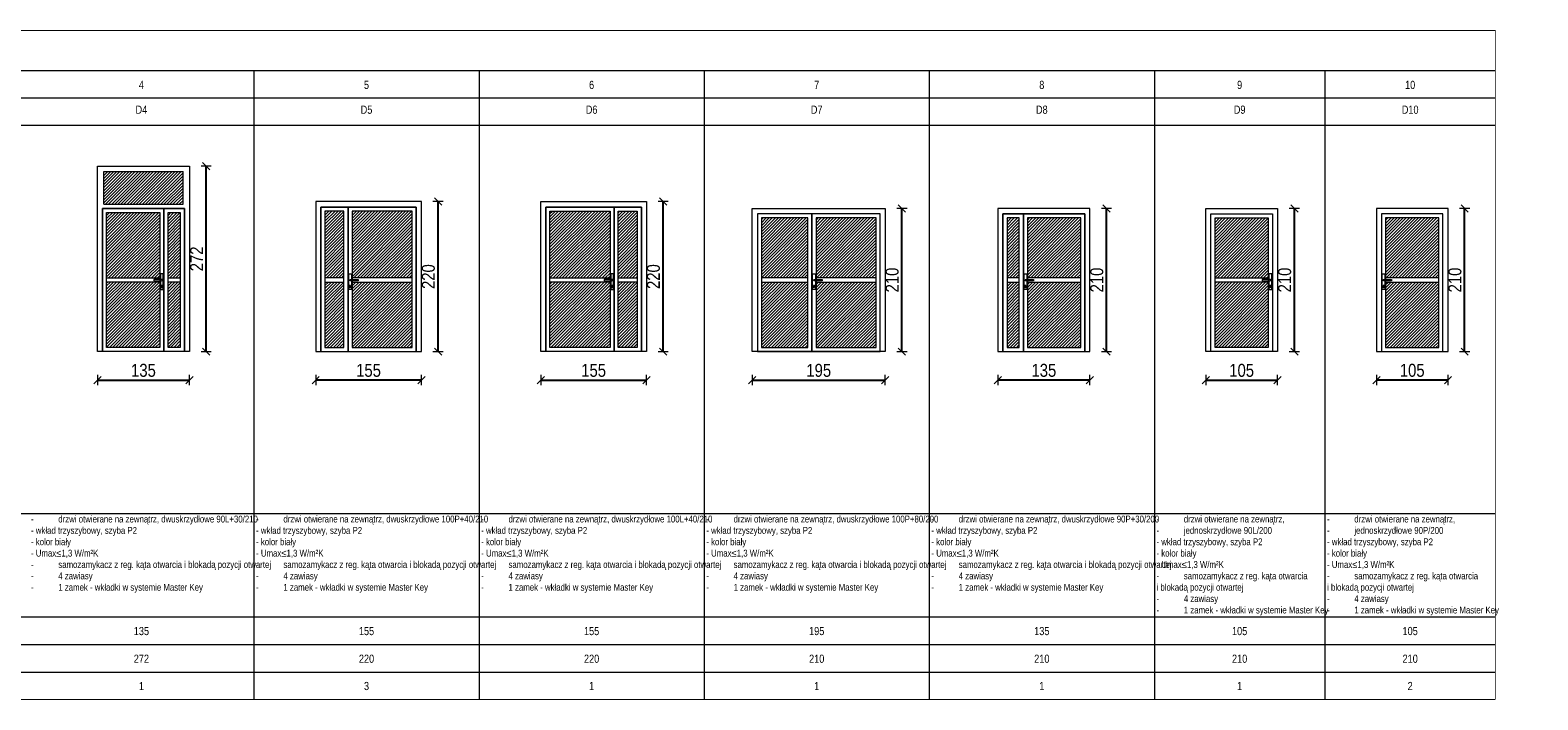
# Model space of a CAD drawing. Header units: millimetres. Extents: x 18880 to 99371, y -5529 to 27899.
# Tile 150 of 161: x 52772 to 54982, y 8113 to 9094. Entities that reach past the tile are written whole.
import ezdxf

# ---------------------------------------------------------------- set-up
doc = ezdxf.new("R2010")
doc.units = ezdxf.units.MM
for name, color, linetype, lineweight in [('AA_HATCH', 251, 'Continuous', 0), ('AA_OPIS', 2, 'Continuous', 0), ('AA_WIDOK', 254, 'Continuous', 0)]:
    doc.layers.add(name, color=color, linetype=linetype, lineweight=lineweight)
doc.styles.add('1', font='ARIALN.TTF')
doc.styles.add('ARIAL', font='arial.ttf')
doc.styles.add('Arial Narrow', font='txt')
doc.dimstyles.new('1_50', dxfattribs={"dimscale": 10, "dimtxt": 1.9, "dimasz": 0.005, "dimexe": 0, "dimexo": 0, "dimgap": 0.45, "dimtad": 1, "dimdec": 4, "dimrnd": 0.5, "dimdsep": 46, "dimtxsty": '1', "dimblk1": 'DIM01', "dimblk2": 'DIM01', "dimsah": 1, "dimcen": 2, "dimdle": 25, "dimse1": 1, "dimse2": 1, "dimclrd": 1, "dimclrt": 2, "dimadec": 0, "dimazin": 0, "dimtfac": 0.66665, "dimtdec": 4, "dimtix": 1, "dimtmove": 0, "dimatfit": 3, "dimldrblk": 'DIM01', "dimfxl": 0, "dimtolj": 1, "dimtzin": 0, "dimarcsym": 0})
pattern_1 = [(45, (18852.837, -13566.4396), (-2.24506403, 2.24506403), [])]

# ---------------------------------------------------------------- blocks, each defined once
blk = doc.blocks.new('DIM01')
at = {"color": 2}
blk.add_line((-106, -106), (106, 106), dxfattribs=at)
blk.add_line((0, -150), (0, 150))
blk = doc.blocks.new('*D361')
at = {"layer": 'AA_OPIS', "color": 1, "lineweight": -2, "transparency": 16777216}
blk.add_line((52870.7, 8581.4), (53005.6, 8581.4), dxfattribs=at)
at = {"layer": 'Defpoints', "color": 0, "transparency": 16777216}
for p in [(52870.7, 8623.1), (53005.7, 8623.1), (53005.7, 8581.4)]:
    blk.add_point(p, dxfattribs=at)
at = {"layer": 'AA_OPIS', "color": 1, "lineweight": -2, "transparency": 16777216, "xscale": 0.05, "yscale": 0.05, "zscale": 0.05, "rotation": 180}
blk.add_blockref('DIM01', (52870.7, 8581.4), dxfattribs=at)
at = {"layer": 'AA_OPIS', "color": 1, "lineweight": -2, "transparency": 16777216, "xscale": 0.05, "yscale": 0.05, "zscale": 0.05}
blk.add_blockref('DIM01', (53005.7, 8581.4), dxfattribs=at)
at = {"layer": 'AA_OPIS', "color": 2, "transparency": 16777216, "insert": (52938.2, 8595.6), "char_height": 19, "attachment_point": 5, "style": '1'}
blk.add_mtext('\\A1;135', dxfattribs=at)
blk = doc.blocks.new('*D362')
at = {"layer": 'AA_OPIS', "color": 1, "lineweight": -2, "transparency": 16777216}
blk.add_line((53030.1, 8623.1), (53030.1, 8895), dxfattribs=at)
at = {"layer": 'Defpoints', "color": 0, "transparency": 16777216}
for p in [(53005.7, 8895.1), (53030.1, 8895.1), (53005.7, 8623.1)]:
    blk.add_point(p, dxfattribs=at)
at = {"layer": 'AA_OPIS', "color": 1, "lineweight": -2, "transparency": 16777216, "xscale": 0.05, "yscale": 0.05, "zscale": 0.05}
for p, rotation in [((53030.1, 8895.1), 90), ((53030.1, 8623.1), 270)]:
    blk.add_blockref('DIM01', p, dxfattribs=dict(at, rotation=rotation))
at = {"layer": 'AA_OPIS', "color": 2, "transparency": 16777216, "insert": (53016.1, 8759.1), "char_height": 19, "attachment_point": 5, "rotation": 90, "style": '1'}
blk.add_mtext('\\A1;272', dxfattribs=at)
blk = doc.blocks.new('*D364')
at = {"layer": 'AA_OPIS', "color": 1, "lineweight": -2, "transparency": 16777216}
blk.add_line((53345.6, 8581.4), (53190.7, 8581.4), dxfattribs=at)
at = {"layer": 'Defpoints', "color": 0, "transparency": 16777216}
for p in [(53190.7, 8623.1), (53345.7, 8623.1), (53190.7, 8581.4)]:
    blk.add_point(p, dxfattribs=at)
at = {"layer": 'AA_OPIS', "color": 1, "lineweight": -2, "transparency": 16777216, "xscale": 0.05, "yscale": 0.05, "zscale": 0.05, "rotation": 180}
blk.add_blockref('DIM01', (53190.7, 8581.4), dxfattribs=at)
at = {"layer": 'AA_OPIS', "color": 1, "lineweight": -2, "transparency": 16777216, "xscale": 0.05, "yscale": 0.05, "zscale": 0.05}
blk.add_blockref('DIM01', (53345.7, 8581.4), dxfattribs=at)
at = {"layer": 'AA_OPIS', "color": 2, "transparency": 16777216, "insert": (53268.2, 8595.6), "char_height": 19, "attachment_point": 5, "style": '1'}
blk.add_mtext('\\A1;155', dxfattribs=at)
blk = doc.blocks.new('*D363')
at = {"layer": 'AA_OPIS', "color": 1, "lineweight": -2, "transparency": 16777216}
blk.add_line((53370.1, 8623.1), (53370.1, 8843), dxfattribs=at)
at = {"layer": 'Defpoints', "color": 0, "transparency": 16777216}
for p in [(53345.7, 8843.1), (53370.1, 8843.1), (53345.7, 8623.1)]:
    blk.add_point(p, dxfattribs=at)
at = {"layer": 'AA_OPIS', "color": 1, "lineweight": -2, "transparency": 16777216, "xscale": 0.05, "yscale": 0.05, "zscale": 0.05}
for p, rotation in [((53370.1, 8843.1), 90), ((53370.1, 8623.1), 270)]:
    blk.add_blockref('DIM01', p, dxfattribs=dict(at, rotation=rotation))
at = {"layer": 'AA_OPIS', "color": 2, "transparency": 16777216, "insert": (53355.9, 8733.1), "char_height": 19, "attachment_point": 5, "rotation": 90, "style": '1'}
blk.add_mtext('\\A1;220', dxfattribs=at)
blk = doc.blocks.new('*D366')
at = {"layer": 'AA_OPIS', "color": 1, "lineweight": -2, "transparency": 16777216}
blk.add_line((53520.7, 8581.4), (53675.6, 8581.4), dxfattribs=at)
at = {"layer": 'Defpoints', "color": 0, "transparency": 16777216}
for p in [(53520.7, 8623.1), (53675.7, 8623.1), (53675.7, 8581.4)]:
    blk.add_point(p, dxfattribs=at)
at = {"layer": 'AA_OPIS', "color": 1, "lineweight": -2, "transparency": 16777216, "xscale": 0.05, "yscale": 0.05, "zscale": 0.05, "rotation": 180}
blk.add_blockref('DIM01', (53520.7, 8581.4), dxfattribs=at)
at = {"layer": 'AA_OPIS', "color": 1, "lineweight": -2, "transparency": 16777216, "xscale": 0.05, "yscale": 0.05, "zscale": 0.05}
blk.add_blockref('DIM01', (53675.7, 8581.4), dxfattribs=at)
at = {"layer": 'AA_OPIS', "color": 2, "transparency": 16777216, "insert": (53598.2, 8595.6), "char_height": 19, "attachment_point": 5, "style": '1'}
blk.add_mtext('\\A1;155', dxfattribs=at)
blk = doc.blocks.new('*D365')
at = {"layer": 'AA_OPIS', "color": 1, "lineweight": -2, "transparency": 16777216}
blk.add_line((53700.1, 8623.1), (53700.1, 8843), dxfattribs=at)
at = {"layer": 'Defpoints', "color": 0, "transparency": 16777216}
for p in [(53675.7, 8843.1), (53700.1, 8843.1), (53675.7, 8623.1)]:
    blk.add_point(p, dxfattribs=at)
at = {"layer": 'AA_OPIS', "color": 1, "lineweight": -2, "transparency": 16777216, "xscale": 0.05, "yscale": 0.05, "zscale": 0.05}
for p, rotation in [((53700.1, 8843.1), 90), ((53700.1, 8623.1), 270)]:
    blk.add_blockref('DIM01', p, dxfattribs=dict(at, rotation=rotation))
at = {"layer": 'AA_OPIS', "color": 2, "transparency": 16777216, "insert": (53685.9, 8733.1), "char_height": 19, "attachment_point": 5, "rotation": 90, "style": '1'}
blk.add_mtext('\\A1;220', dxfattribs=at)
blk = doc.blocks.new('*D368')
at = {"layer": 'AA_OPIS', "color": 1, "lineweight": -2, "transparency": 16777216}
blk.add_line((53830.7, 8581.4), (54025.6, 8581.4), dxfattribs=at)
at = {"layer": 'Defpoints', "color": 0, "transparency": 16777216}
for p in [(53830.7, 8623.1), (54025.7, 8623.1), (54025.7, 8581.4)]:
    blk.add_point(p, dxfattribs=at)
at = {"layer": 'AA_OPIS', "color": 1, "lineweight": -2, "transparency": 16777216, "xscale": 0.05, "yscale": 0.05, "zscale": 0.05, "rotation": 180}
blk.add_blockref('DIM01', (53830.7, 8581.4), dxfattribs=at)
at = {"layer": 'AA_OPIS', "color": 1, "lineweight": -2, "transparency": 16777216, "xscale": 0.05, "yscale": 0.05, "zscale": 0.05}
blk.add_blockref('DIM01', (54025.7, 8581.4), dxfattribs=at)
at = {"layer": 'AA_OPIS', "color": 2, "transparency": 16777216, "insert": (53928.2, 8595.6), "char_height": 19, "attachment_point": 5, "style": '1'}
blk.add_mtext('\\A1;195', dxfattribs=at)
blk = doc.blocks.new('*D367')
at = {"layer": 'AA_OPIS', "color": 1, "lineweight": -2, "transparency": 16777216}
blk.add_line((54050.1, 8623.1), (54050.1, 8833), dxfattribs=at)
at = {"layer": 'Defpoints', "color": 0, "transparency": 16777216}
for p in [(54025.7, 8833.1), (54050.1, 8833.1), (54025.7, 8623.1)]:
    blk.add_point(p, dxfattribs=at)
at = {"layer": 'AA_OPIS', "color": 1, "lineweight": -2, "transparency": 16777216, "xscale": 0.05, "yscale": 0.05, "zscale": 0.05}
for p, rotation in [((54050.1, 8833.1), 90), ((54050.1, 8623.1), 270)]:
    blk.add_blockref('DIM01', p, dxfattribs=dict(at, rotation=rotation))
at = {"layer": 'AA_OPIS', "color": 2, "transparency": 16777216, "insert": (54035.9, 8728.1), "char_height": 19, "attachment_point": 5, "rotation": 90, "style": '1'}
blk.add_mtext('\\A1;210', dxfattribs=at)
blk = doc.blocks.new('*D370')
at = {"layer": 'AA_OPIS', "color": 1, "lineweight": -2, "transparency": 16777216}
blk.add_line((54325.6, 8581.4), (54190.7, 8581.4), dxfattribs=at)
at = {"layer": 'Defpoints', "color": 0, "transparency": 16777216}
for p in [(54190.7, 8623.1), (54325.7, 8623.1), (54190.7, 8581.4)]:
    blk.add_point(p, dxfattribs=at)
at = {"layer": 'AA_OPIS', "color": 1, "lineweight": -2, "transparency": 16777216, "xscale": 0.05, "yscale": 0.05, "zscale": 0.05, "rotation": 180}
blk.add_blockref('DIM01', (54190.7, 8581.4), dxfattribs=at)
at = {"layer": 'AA_OPIS', "color": 1, "lineweight": -2, "transparency": 16777216, "xscale": 0.05, "yscale": 0.05, "zscale": 0.05}
blk.add_blockref('DIM01', (54325.7, 8581.4), dxfattribs=at)
at = {"layer": 'AA_OPIS', "color": 2, "transparency": 16777216, "insert": (54258.2, 8595.6), "char_height": 19, "attachment_point": 5, "style": '1'}
blk.add_mtext('\\A1;135', dxfattribs=at)
blk = doc.blocks.new('*D369')
at = {"layer": 'AA_OPIS', "color": 1, "lineweight": -2, "transparency": 16777216}
blk.add_line((54350.1, 8623.1), (54350.1, 8833), dxfattribs=at)
at = {"layer": 'Defpoints', "color": 0, "transparency": 16777216}
for p in [(54325.7, 8833.1), (54350.1, 8833.1), (54325.7, 8623.1)]:
    blk.add_point(p, dxfattribs=at)
at = {"layer": 'AA_OPIS', "color": 1, "lineweight": -2, "transparency": 16777216, "xscale": 0.05, "yscale": 0.05, "zscale": 0.05}
for p, rotation in [((54350.1, 8833.1), 90), ((54350.1, 8623.1), 270)]:
    blk.add_blockref('DIM01', p, dxfattribs=dict(at, rotation=rotation))
at = {"layer": 'AA_OPIS', "color": 2, "transparency": 16777216, "insert": (54335.9, 8728.1), "char_height": 19, "attachment_point": 5, "rotation": 90, "style": '1'}
blk.add_mtext('\\A1;210', dxfattribs=at)
blk = doc.blocks.new('*D372')
at = {"layer": 'AA_OPIS', "color": 1, "lineweight": -2, "transparency": 16777216}
blk.add_line((54495.7, 8581.4), (54600.6, 8581.4), dxfattribs=at)
at = {"layer": 'Defpoints', "color": 0, "transparency": 16777216}
for p in [(54495.7, 8623.1), (54600.7, 8623.1), (54600.7, 8581.4)]:
    blk.add_point(p, dxfattribs=at)
at = {"layer": 'AA_OPIS', "color": 1, "lineweight": -2, "transparency": 16777216, "xscale": 0.05, "yscale": 0.05, "zscale": 0.05, "rotation": 180}
blk.add_blockref('DIM01', (54495.7, 8581.4), dxfattribs=at)
at = {"layer": 'AA_OPIS', "color": 1, "lineweight": -2, "transparency": 16777216, "xscale": 0.05, "yscale": 0.05, "zscale": 0.05}
blk.add_blockref('DIM01', (54600.7, 8581.4), dxfattribs=at)
at = {"layer": 'AA_OPIS', "color": 2, "transparency": 16777216, "insert": (54548.2, 8595.6), "char_height": 19, "attachment_point": 5, "style": '1'}
blk.add_mtext('\\A1;105', dxfattribs=at)
blk = doc.blocks.new('*D371')
at = {"layer": 'AA_OPIS', "color": 1, "lineweight": -2, "transparency": 16777216}
blk.add_line((54625.5, 8623.1), (54625.5, 8833), dxfattribs=at)
at = {"layer": 'Defpoints', "color": 0, "transparency": 16777216}
for p in [(54495.7, 8833.1), (54625.5, 8833.1), (54495.7, 8623.1)]:
    blk.add_point(p, dxfattribs=at)
at = {"layer": 'AA_OPIS', "color": 1, "lineweight": -2, "transparency": 16777216, "xscale": 0.05, "yscale": 0.05, "zscale": 0.05}
for p, rotation in [((54625.5, 8833.1), 90), ((54625.5, 8623.1), 270)]:
    blk.add_blockref('DIM01', p, dxfattribs=dict(at, rotation=rotation))
at = {"layer": 'AA_OPIS', "color": 2, "transparency": 16777216, "insert": (54611.3, 8728.1), "char_height": 19, "attachment_point": 5, "rotation": 90, "style": '1'}
blk.add_mtext('\\A1;210', dxfattribs=at)
blk = doc.blocks.new('*D374')
at = {"layer": 'AA_OPIS', "color": 1, "lineweight": -2, "transparency": 16777216}
blk.add_line((54850.6, 8581.4), (54745.7, 8581.4), dxfattribs=at)
at = {"layer": 'Defpoints', "color": 0, "transparency": 16777216}
for p in [(54745.7, 8623.1), (54850.7, 8623.1), (54745.7, 8581.4)]:
    blk.add_point(p, dxfattribs=at)
at = {"layer": 'AA_OPIS', "color": 1, "lineweight": -2, "transparency": 16777216, "xscale": 0.05, "yscale": 0.05, "zscale": 0.05, "rotation": 180}
blk.add_blockref('DIM01', (54745.7, 8581.4), dxfattribs=at)
at = {"layer": 'AA_OPIS', "color": 1, "lineweight": -2, "transparency": 16777216, "xscale": 0.05, "yscale": 0.05, "zscale": 0.05}
blk.add_blockref('DIM01', (54850.7, 8581.4), dxfattribs=at)
at = {"layer": 'AA_OPIS', "color": 2, "transparency": 16777216, "insert": (54798.2, 8595.6), "char_height": 19, "attachment_point": 5, "style": '1'}
blk.add_mtext('\\A1;105', dxfattribs=at)
blk = doc.blocks.new('*D373')
at = {"layer": 'AA_OPIS', "color": 1, "lineweight": -2, "transparency": 16777216}
blk.add_line((54875.1, 8623.1), (54875.1, 8833), dxfattribs=at)
at = {"layer": 'Defpoints', "color": 0, "transparency": 16777216}
for p in [(54850.7, 8833.1), (54875.1, 8833.1), (54850.7, 8623.1)]:
    blk.add_point(p, dxfattribs=at)
at = {"layer": 'AA_OPIS', "color": 1, "lineweight": -2, "transparency": 16777216, "xscale": 0.05, "yscale": 0.05, "zscale": 0.05}
for p, rotation in [((54875.1, 8833.1), 90), ((54875.1, 8623.1), 270)]:
    blk.add_blockref('DIM01', p, dxfattribs=dict(at, rotation=rotation))
at = {"layer": 'AA_OPIS', "color": 2, "transparency": 16777216, "insert": (54860.9, 8728.1), "char_height": 19, "attachment_point": 5, "rotation": 90, "style": '1'}
blk.add_mtext('\\A1;210', dxfattribs=at)

msp = doc.modelspace()

# ---------------------------------------------------------------- hatches: boundary and pattern name
at = {"layer": 'AA_HATCH'}
h = msp.add_hatch(dxfattribs=at)
h.set_pattern_fill('ANSI31', color=256, style=0)
h.set_pattern_definition([(45, (18802.837, -13566.4396), (-2.24506403, 2.24506403), [])])
h.paths.add_polyline_path([(52996.19972, 8887.09562), (52880.19972, 8887.09562), (52880.19972, 8839.09562), (52996.19972, 8839.09562)])
h.paths.add_polyline_path([(52962.19972, 8827.09562), (52884.19972, 8827.09562), (52884.19972, 8731.09562), (52962.19972, 8731.09562)])
h.paths.add_polyline_path([(52992.19972, 8827.09562), (52974.19972, 8827.09562), (52974.19972, 8731.09562), (52992.19972, 8731.09562)])
h.paths.add_polyline_path([(52992.19972, 8725.09562), (52974.19972, 8725.09562), (52974.19972, 8629.09562), (52992.19972, 8629.09562)])
h.paths.add_polyline_path([(52962.19972, 8725.09562), (52884.19972, 8725.09562), (52884.19972, 8629.09562), (52962.19972, 8629.09562)])
h = msp.add_hatch(dxfattribs=at)
h.set_pattern_fill('ANSI31', color=256, style=0)
h.set_pattern_definition(pattern_1)
h.paths.add_polyline_path([(53332.19972, 8829.09585), (53244.19972, 8829.09585), (53244.19972, 8731.09585), (53332.19972, 8731.09585)])
h.paths.add_polyline_path([(53232.19972, 8829.09585), (53204.19972, 8829.09585), (53204.19972, 8731.09585), (53232.19972, 8731.09585)])
h.paths.add_polyline_path([(53232.19972, 8725.09585), (53204.19972, 8725.09585), (53204.19972, 8629.09585), (53232.19972, 8629.09585)])
h.paths.add_polyline_path([(53332.19972, 8725.09585), (53244.19972, 8725.09585), (53244.19972, 8629.09585), (53332.19972, 8629.09585)])
h = msp.add_hatch(dxfattribs=at)
h.set_pattern_fill('ANSI31', color=256, style=0)
h.set_pattern_definition(pattern_1)
h.paths.add_polyline_path([(53622.19972, 8829.09603), (53534.19972, 8829.09603), (53534.19972, 8731.09603), (53622.19972, 8731.09603)])
h.paths.add_polyline_path([(53662.19972, 8829.09603), (53634.19972, 8829.09603), (53634.19972, 8731.09603), (53662.19972, 8731.09603)])
h.paths.add_polyline_path([(53622.19972, 8725.09603), (53534.19972, 8725.09603), (53534.19972, 8629.09603), (53622.19972, 8629.09603)])
h.paths.add_polyline_path([(53662.19972, 8725.09603), (53634.19972, 8725.09603), (53634.19972, 8629.09603), (53662.19972, 8629.09603)])
h = msp.add_hatch(dxfattribs=at)
h.set_pattern_fill('ANSI31', color=256, style=0)
h.set_pattern_definition(pattern_1)
h.paths.add_polyline_path([(53912.19972, 8819.09621), (53844.19972, 8819.09621), (53844.19972, 8731.09621), (53912.19972, 8731.09621)])
h.paths.add_polyline_path([(54012.19972, 8819.09621), (53924.19972, 8819.09621), (53924.19972, 8731.09621), (54012.19972, 8731.09621)])
h.paths.add_polyline_path([(54012.19972, 8725.09621), (53924.19972, 8725.09621), (53924.19972, 8629.09621), (54012.19972, 8629.09621)])
h.paths.add_polyline_path([(53912.19972, 8725.09621), (53844.19972, 8725.09621), (53844.19972, 8629.09621), (53912.19972, 8629.09621)])
h = msp.add_hatch(dxfattribs=at)
h.set_pattern_fill('ANSI31', color=256, style=0)
h.set_pattern_definition(pattern_1)
h.paths.add_polyline_path([(54312.19972, 8819.09639), (54234.19972, 8819.09639), (54234.19972, 8731.09639), (54312.19972, 8731.09639)])
h.paths.add_polyline_path([(54222.19972, 8819.09639), (54204.19972, 8819.09639), (54204.19972, 8731.09639), (54222.19972, 8731.09639)])
h.paths.add_polyline_path([(54222.19972, 8725.09639), (54204.19972, 8725.09639), (54204.19972, 8629.09639), (54222.19972, 8629.09639)])
h.paths.add_polyline_path([(54312.19972, 8725.09639), (54234.19972, 8725.09639), (54234.19972, 8629.09639), (54312.19972, 8629.09639)])
h = msp.add_hatch(dxfattribs=at)
h.set_pattern_fill('ANSI31', color=256, style=0)
h.set_pattern_definition(pattern_1)
h.paths.add_polyline_path([(54587.19972, 8819.09656), (54509.19972, 8819.09656), (54509.19972, 8731.09656), (54587.19972, 8731.09656)])
h.paths.add_polyline_path([(54587.19972, 8725.09656), (54509.19972, 8725.09656), (54509.19972, 8629.09656), (54587.19972, 8629.09656)])
h = msp.add_hatch(dxfattribs=at)
h.set_pattern_fill('ANSI31', color=256, style=0)
h.set_pattern_definition(pattern_1)
h.paths.add_polyline_path([(54837.19972, 8819.0967), (54759.19972, 8819.0967), (54759.19972, 8731.0967), (54837.19972, 8731.0967)])
h.paths.add_polyline_path([(54837.19972, 8725.0967), (54759.19972, 8725.0967), (54759.19972, 8629.0967), (54837.19972, 8629.0967)])

# ---------------------------------------------------------------- linework, layer by layer
at = {"layer": 'AA_OPIS', "const_width": 1}
msp.add_lwpolyline([(54920.19943, 8113.19294), (51284.56617, 8113.19546), (51284.56628, 9093.8623), (54920.20048, 9093.8599), (54920.19943, 8113.19702)], dxfattribs=at)
at = {"layer": 'AA_OPIS'}
for points in [[(51284.56628, 9035.04377), (54920.20041, 9035.04125)], [(53100.19949, 9035.0441), (53100.19998, 8113.19633)], [(53430.19949, 9035.04433), (53430.19998, 8113.19656)], [(53760.19949, 9035.04451), (53760.19998, 8113.19673)], [(54090.19949, 9035.04469), (54090.19998, 8113.19691)], [(54420.19949, 9035.04486), (54420.19998, 8113.19709)], [(54670.19949, 9035.04504), (54670.19998, 8113.19727)], [(51284.56628, 8995.04377), (54920.20038, 8995.04132)], [(51284.56628, 8955.04377), (54920.20028, 8955.04132)], [(51284.56618, 8385.68591), (54920.19968, 8385.68335)], [(51284.56618, 8234.36199), (54920.19957, 8234.35953)], [(51284.56618, 8234.36199), (54920.19957, 8234.35953)], [(51473.04764, 8193.77869), (54920.19953, 8193.77628)], [(51284.56618, 8153.19546), (54920.19948, 8153.193)]]:
    msp.add_lwpolyline(points, dxfattribs=at)
at = {"layer": 'AA_WIDOK'}
for points in [[(53005.69972, 8623.09562), (52870.69972, 8623.09562), (52870.69972, 8895.09562), (53005.69972, 8895.09562)], [(53190.69972, 8623.09585), (53345.69972, 8623.09585), (53345.69972, 8843.09585), (53190.69972, 8843.09585)], [(53675.69972, 8623.09603), (53520.69972, 8623.09603), (53520.69972, 8843.09603), (53675.69972, 8843.09603)], [(52878.19972, 8833.09562), (52968.19972, 8833.09562), (52968.19972, 8623.09562), (52878.19972, 8623.09562)], [(52884.19972, 8827.09562), (52962.19972, 8827.09562), (52962.19972, 8629.09562), (52884.19972, 8629.09562)], [(52968.19972, 8833.09562), (52998.19972, 8833.09562), (52998.19972, 8623.09562), (52968.19972, 8623.09562)], [(52974.19972, 8827.09562), (52992.19972, 8827.09562), (52992.19972, 8629.09562), (52974.19972, 8629.09562)], [(53238.19972, 8835.09585), (53198.19972, 8835.09585), (53198.19972, 8623.09585), (53238.19972, 8623.09585)], [(53232.19972, 8829.09585), (53204.19972, 8829.09585), (53204.19972, 8629.09585), (53232.19972, 8629.09585)], [(53338.19972, 8835.09585), (53238.19972, 8835.09585), (53238.19972, 8623.09585), (53338.19972, 8623.09585)], [(53332.19972, 8829.09585), (53244.19972, 8829.09585), (53244.19972, 8629.09585), (53332.19972, 8629.09585)], [(53528.19972, 8835.09603), (53628.19972, 8835.09603), (53628.19972, 8623.09603), (53528.19972, 8623.09603)], [(53534.19972, 8829.09603), (53622.19972, 8829.09603), (53622.19972, 8629.09603), (53534.19972, 8629.09603)], [(53628.19972, 8835.09603), (53668.19972, 8835.09603), (53668.19972, 8623.09603), (53628.19972, 8623.09603)], [(53634.19972, 8829.09603), (53662.19972, 8829.09603), (53662.19972, 8629.09603), (53634.19972, 8629.09603)], [(54025.69972, 8623.09621), (53830.69972, 8623.09621), (53830.69972, 8833.09621), (54025.69972, 8833.09621)], [(53918.19972, 8825.09621), (53838.19972, 8825.09621), (53838.19972, 8623.09621), (53918.19972, 8623.09621)], [(53912.19972, 8819.09621), (53844.19972, 8819.09621), (53844.19972, 8629.09621), (53912.19972, 8629.09621)], [(54018.19972, 8825.09621), (53918.19972, 8825.09621), (53918.19972, 8623.09621), (54018.19972, 8623.09621)], [(54012.19972, 8819.09621), (53924.19972, 8819.09621), (53924.19972, 8629.09621), (54012.19972, 8629.09621)], [(54190.69972, 8623.09639), (54325.69972, 8623.09639), (54325.69972, 8833.09639), (54190.69972, 8833.09639)], [(54228.19972, 8825.09639), (54198.19972, 8825.09639), (54198.19972, 8623.09639), (54228.19972, 8623.09639)], [(54222.19972, 8819.09639), (54204.19972, 8819.09639), (54204.19972, 8629.09639), (54222.19972, 8629.09639)], [(54318.19972, 8825.09639), (54228.19972, 8825.09639), (54228.19972, 8623.09639), (54318.19972, 8623.09639)], [(54312.19972, 8819.09639), (54234.19972, 8819.09639), (54234.19972, 8629.09639), (54312.19972, 8629.09639)], [(54600.69972, 8623.09656), (54495.69972, 8623.09656), (54495.69972, 8833.09656), (54600.69972, 8833.09656)], [(54503.19972, 8825.09656), (54593.19972, 8825.09656), (54593.19972, 8623.09656), (54503.19972, 8623.09656)], [(54509.19972, 8819.09656), (54587.19972, 8819.09656), (54587.19972, 8629.09656), (54509.19972, 8629.09656)], [(54745.69972, 8623.0967), (54850.69972, 8623.0967), (54850.69972, 8833.0967), (54745.69972, 8833.0967)], [(54843.19972, 8825.0967), (54753.19972, 8825.0967), (54753.19972, 8623.0967), (54843.19972, 8623.0967)], [(54837.19972, 8819.0967), (54759.19972, 8819.0967), (54759.19972, 8629.0967), (54837.19972, 8629.0967)], [(52962.19972, 8725.09562), (52884.19972, 8725.09562), (52884.19972, 8731.09562), (52962.19972, 8731.09562)], [(52963.19972, 8714.29368), (52967.19972, 8714.29368), (52967.19972, 8737.29368), (52963.19972, 8737.29368)], [(52992.19972, 8725.09562), (52974.19972, 8725.09562), (52974.19972, 8731.09562), (52992.19972, 8731.09562)], [(53204.19972, 8725.09585), (53232.19972, 8725.09585), (53232.19972, 8731.09585), (53204.19972, 8731.09585)], [(53243.19972, 8714.29391), (53239.19972, 8714.29391), (53239.19972, 8737.29391), (53243.19972, 8737.29391)], [(53244.19972, 8725.09585), (53332.19972, 8725.09585), (53332.19972, 8731.09585), (53244.19972, 8731.09585)], [(53622.19972, 8725.09603), (53534.19972, 8725.09603), (53534.19972, 8731.09603), (53622.19972, 8731.09603)], [(53623.19972, 8714.29408), (53627.19972, 8714.29408), (53627.19972, 8737.29408), (53623.19972, 8737.29408)], [(53662.19972, 8725.09603), (53634.19972, 8725.09603), (53634.19972, 8731.09603), (53662.19972, 8731.09603)], [(53844.19972, 8725.09621), (53912.19972, 8725.09621), (53912.19972, 8731.09621), (53844.19972, 8731.09621)], [(53923.19972, 8714.29426), (53919.19972, 8714.29426), (53919.19972, 8737.29426), (53923.19972, 8737.29426)], [(53924.19972, 8725.09621), (54012.19972, 8725.09621), (54012.19972, 8731.09621), (53924.19972, 8731.09621)], [(54204.19972, 8725.09639), (54222.19972, 8725.09639), (54222.19972, 8731.09639), (54204.19972, 8731.09639)], [(54233.19972, 8714.29444), (54229.19972, 8714.29444), (54229.19972, 8737.29444), (54233.19972, 8737.29444)], [(54234.19972, 8725.09639), (54312.19972, 8725.09639), (54312.19972, 8731.09639), (54234.19972, 8731.09639)], [(54587.19972, 8725.09656), (54509.19972, 8725.09656), (54509.19972, 8731.09656), (54587.19972, 8731.09656)], [(54588.19972, 8714.29462), (54592.19972, 8714.29462), (54592.19972, 8737.29462), (54588.19972, 8737.29462)], [(54758.19972, 8714.29475), (54754.19972, 8714.29475), (54754.19972, 8737.29475), (54758.19972, 8737.29475)], [(54759.19972, 8725.0967), (54837.19972, 8725.0967), (54837.19972, 8731.0967), (54759.19972, 8731.0967)]]:
    msp.add_lwpolyline(points, close=True, dxfattribs=at)
for points in [[(52880.19972, 8887.09562), (52996.19972, 8887.09562)], [(52880.19972, 8839.09562), (52880.19972, 8887.09562)], [(52996.19972, 8839.09562), (52996.19972, 8887.09562)], [(52998.19972, 8623.09562), (52998.19972, 8833.09562), (52878.19972, 8833.09562), (52878.19972, 8623.09562)], [(52880.19972, 8839.09562), (52996.19972, 8839.09562)], [(53198.19972, 8623.09585), (53198.19972, 8835.09585), (53338.19972, 8835.09585), (53338.19972, 8623.09585)], [(53668.19972, 8623.09603), (53668.19972, 8835.09603), (53528.19972, 8835.09603), (53528.19972, 8623.09603)], [(54018.19972, 8623.09621), (54018.19972, 8825.09621), (53838.19972, 8825.09621), (53838.19972, 8623.09621)], [(54198.19972, 8623.09639), (54198.19972, 8825.09639), (54318.19972, 8825.09639), (54318.19972, 8623.09639)]]:
    msp.add_lwpolyline(points, dxfattribs=at)
for points in [[(52953.37905, 8727.09562), (52964.88912, 8727.09562, 1), (52964.88912, 8729.09562), (52953.37905, 8729.09562)], [(53253.02039, 8727.09585), (53241.51032, 8727.09585, -1), (53241.51032, 8729.09585), (53253.02039, 8729.09585)], [(53613.37905, 8727.09603), (53624.88912, 8727.09603, 1), (53624.88912, 8729.09603), (53613.37905, 8729.09603)], [(53933.02039, 8727.09621), (53921.51032, 8727.09621, -1), (53921.51032, 8729.09621), (53933.02039, 8729.09621)], [(54243.02039, 8727.09639), (54231.51032, 8727.09639, -1), (54231.51032, 8729.09639), (54243.02039, 8729.09639)], [(54578.37905, 8727.09656), (54589.88912, 8727.09656, 1), (54589.88912, 8729.09656), (54578.37905, 8729.09656)], [(54768.02039, 8727.0967), (54756.51032, 8727.0967, -1), (54756.51032, 8729.0967), (54768.02039, 8729.0967)]]:
    msp.add_lwpolyline(points, format="xyb", close=True, dxfattribs=at)
for points in [[(52964.49971, 8719.00548), (52964.49971, 8717.4671, 1), (52965.89971, 8717.4671), (52965.89971, 8719.00548)], [(53241.89973, 8719.00571), (53241.89973, 8717.46733, -1), (53240.49973, 8717.46733), (53240.49973, 8719.00571)], [(53624.49971, 8719.00589), (53624.49971, 8717.4675, 1), (53625.89971, 8717.4675), (53625.89971, 8719.00589)], [(53921.89973, 8719.00607), (53921.89973, 8717.46768, -1), (53920.49973, 8717.46768), (53920.49973, 8719.00607)], [(54231.89973, 8719.00625), (54231.89973, 8717.46786, -1), (54230.49973, 8717.46786), (54230.49973, 8719.00625)], [(54589.49971, 8719.00642), (54589.49971, 8717.46804, 1), (54590.89971, 8717.46804), (54590.89971, 8719.00642)], [(54756.89973, 8719.00656), (54756.89973, 8717.46817, -1), (54755.49973, 8717.46817), (54755.49973, 8719.00656)]]:
    msp.add_lwpolyline(points, format="xyb", dxfattribs=at)
at = {"layer": 'AA_WIDOK', "const_width": 0.3}
for points in [[(52848.44256, 8623.09562), (53026.11604, 8623.09562)], [(53168.44256, 8623.09585), (53366.11604, 8623.09585)], [(53498.44256, 8623.09603), (53696.11604, 8623.09603)], [(53808.44256, 8623.09621), (54046.11604, 8623.09621)], [(54168.44256, 8623.09639), (54346.11604, 8623.09639)], [(54622.95689, 8623.09656), (54475.2834, 8623.09656)], [(54723.44256, 8623.0967), (54871.11604, 8623.0967)]]:
    msp.add_lwpolyline(points, dxfattribs=at)
at = {"layer": 'AA_WIDOK'}
for centre in [(52965.19971, 8719.71963), (53241.19973, 8719.71986), (53625.19971, 8719.72003), (53921.19973, 8719.72021), (54231.19973, 8719.72039), (54590.19971, 8719.72057), (54756.19973, 8719.7207)]:
    msp.add_circle(centre, 1, dxfattribs=at)

# ---------------------------------------------------------------- texts
at = {"layer": 'AA_OPIS'}
for s, insert, char_height, width, attachment_point, style in [('{\\W0.8;4}', (52935.1995, 9020.14182), 12, 399.9999971, 2, 'ARIAL'), ('{\\W0.8;5}', (53265.1995, 9020.14205), 12, 399.9999971, 2, 'ARIAL'), ('{\\W0.8;6}', (53595.1995, 9020.14223), 12, 399.9999971, 2, 'ARIAL'), ('{\\W0.8;7}', (53925.1995, 9020.1424), 12, 399.9999971, 2, 'ARIAL'), ('{\\W0.8;8}', (54255.1995, 9020.14258), 12, 399.9999971, 2, 'ARIAL'), ('{\\W0.8;9}', (54545.1995, 9020.14271), 12, 250, 2, 'ARIAL'), ('{\\W0.8;10}', (54795.1995, 9020.14285), 12, 250, 2, 'ARIAL'), ('{\\W0.8;D4}', (52935.19952, 8983.79042), 12, 399.9999901, 2, 'ARIAL'), ('{\\W0.8;D5}', (53265.19952, 8983.79065), 12, 399.9999901, 2, 'ARIAL'), ('{\\W0.8;D6}', (53595.19952, 8983.79082), 12, 399.9999901, 2, 'ARIAL'), ('{\\W0.8;D7}', (53925.19952, 8983.791), 12, 399.9999901, 2, 'ARIAL'), ('{\\W0.8;D8}', (54255.19952, 8983.79118), 12, 399.9999901, 2, 'ARIAL'), ('{\\W0.8;D9}', (54545.19952, 8983.79131), 12, 250, 2, 'ARIAL'), ('{\\W0.8;D10}', (54795.19952, 8983.79145), 12, 250, 2, 'ARIAL'), ('\\pxi-1,l1;{\\fArial Narrow|b0|i0|c238|p34;\\C2;-^Idrzwi otwierane na zewnątrz, dwuskrzydłowe 90L+30/210\\P- wkład trzyszybowy, szyba P2 \\P- kolor biały\\P- Umax\\fArial Narrow|b0|i0|c0|p34;\\C256;≤\\fArial Narrow|b0|i0|c238|p34;1,3 W/m²K\\P-^Isamozamykacz z reg. kąta otwarcia i blokadą pozycji otwartej\\P-^I4 zawiasy\\P-^I1 zamek - wkładki w systemie Master Key }', (52773.38226, 8382.71706), 10, 426.8175818, 1, 'Arial Narrow'), ('\\pxi-1,l1;{\\fArial Narrow|b0|i0|c238|p34;\\C2;-^Idrzwi otwierane na zewnątrz, dwuskrzydłowe 100P+40/210\\P- wkład trzyszybowy, szyba P2 \\P- kolor biały\\P- Umax\\fArial Narrow|b0|i0|c0|p34;\\C256;≤\\fArial Narrow|b0|i0|c238|p34;1,3 W/m²K\\P-^Isamozamykacz z reg. kąta otwarcia i blokadą pozycji otwartej\\P-^I4 zawiasy\\P-^I1 zamek - wkładki w systemie Master Key }', (53103.38226, 8382.71729), 10, 426.8175818, 1, 'Arial Narrow'), ('\\pxi-1,l1;{\\fArial Narrow|b0|i0|c238|p34;\\C2;-^Idrzwi otwierane na zewnątrz, dwuskrzydłowe 100L+40/210\\P- wkład trzyszybowy, szyba P2 \\P- kolor biały\\P- Umax\\fArial Narrow|b0|i0|c0|p34;\\C256;≤\\fArial Narrow|b0|i0|c238|p34;1,3 W/m²K\\P-^Isamozamykacz z reg. kąta otwarcia i blokadą pozycji otwartej\\P-^I4 zawiasy\\P-^I1 zamek - wkładki w systemie Master Key }', (53433.38226, 8382.71747), 10, 426.8175818, 1, 'Arial Narrow'), ('\\pxi-1,l1;{\\fArial Narrow|b0|i0|c238|p34;\\C2;-^Idrzwi otwierane na zewnątrz, dwuskrzydłowe 100P+80/200\\P- wkład trzyszybowy, szyba P2 \\P- kolor biały\\P- Umax\\fArial Narrow|b0|i0|c0|p34;\\C256;≤\\fArial Narrow|b0|i0|c238|p34;1,3 W/m²K\\P-^Isamozamykacz z reg. kąta otwarcia i blokadą pozycji otwartej\\P-^I4 zawiasy\\P-^I1 zamek - wkładki w systemie Master Key }', (53763.38226, 8382.71765), 10, 426.8175818, 1, 'Arial Narrow'), ('\\pxi-1,l1;{\\fArial Narrow|b0|i0|c238|p34;\\C2;-^Idrzwi otwierane na zewnątrz, dwuskrzydłowe 90P+30/200\\P- wkład trzyszybowy, szyba P2 \\P- kolor biały\\P- Umax\\fArial Narrow|b0|i0|c0|p34;\\C256;≤\\fArial Narrow|b0|i0|c238|p34;1,3 W/m²K\\P-^Isamozamykacz z reg. kąta otwarcia i blokadą pozycji otwartej\\P-^I4 zawiasy\\P-^I1 zamek - wkładki w systemie Master Key }', (54093.38226, 8382.71782), 10, 426.8175818, 1, 'Arial Narrow'), ('\\pxi-1,l1;{\\fArial Narrow|b0|i0|c238|p34;\\C2;-^Idrzwi otwierane na zewnątrz, \\P-^Ijednoskrzydłowe 90L/200\\P- wkład trzyszybowy, szyba P2 \\P- kolor biały\\P- Umax\\fArial Narrow|b0|i0|c0|p34;\\C256;≤\\fArial Narrow|b0|i0|c238|p34;1,3 W/m²K\\P-^Isamozamykacz z reg. kąta otwarcia \\Pi blokadą pozycji otwartej\\P-^I4 zawiasy\\P-^I1 zamek - wkładki w systemie Master Key }', (54423.38226, 8382.718), 10, 426.8175818, 1, 'Arial Narrow'), ('\\pxi-1,l1;{\\fArial Narrow|b0|i0|c238|p34;\\C2;-^Idrzwi otwierane na zewnątrz, \\P-^Ijednoskrzydłowe 90P/200\\P- wkład trzyszybowy, szyba P2 \\P- kolor biały\\P- Umax\\fArial Narrow|b0|i0|c0|p34;\\C256;≤\\fArial Narrow|b0|i0|c238|p34;1,3 W/m²K\\P-^Isamozamykacz z reg. kąta otwarcia \\Pi blokadą pozycji otwartej\\P-^I4 zawiasy\\P-^I1 zamek - wkładki w systemie Master Key }', (54673.38226, 8382.71814), 10, 426.8175818, 1, 'Arial Narrow'), ('{\\W0.8;135}', (52935.19993, 8219.54955), 12, 330, 2, 'ARIAL'), ('{\\W0.8;155}', (53265.19993, 8219.54978), 12, 330, 2, 'ARIAL'), ('{\\W0.8;155}', (53595.19993, 8219.54959), 12, 330, 2, 'ARIAL'), ('{\\W0.8;195}', (53925.19993, 8219.54977), 12, 330, 2, 'ARIAL'), ('{\\W0.8;135}', (54255.19993, 8219.55031), 12, 330, 2, 'ARIAL'), ('{\\W0.8;105}', (54545.19993, 8219.55045), 12, 250, 2, 'ARIAL'), ('{\\W0.8;105}', (54795.19993, 8219.55058), 12, 250, 2, 'ARIAL'), ('{\\W0.8;272}', (52935.19995, 8178.96633), 12, 330, 2, 'ARIAL'), ('{\\W0.8;220}', (53265.19995, 8178.96656), 12, 330, 2, 'ARIAL'), ('{\\W0.8;220}', (53595.19995, 8178.96637), 12, 330, 2, 'ARIAL'), ('{\\W0.8;210}', (53925.19995, 8178.96654), 12, 330, 2, 'ARIAL'), ('{\\W0.8;210}', (54255.19995, 8178.96709), 12, 330, 2, 'ARIAL'), ('{\\W0.8;210}', (54545.19995, 8178.96722), 12, 250, 2, 'ARIAL'), ('{\\W0.8;210}', (54795.19995, 8178.96736), 12, 250, 2, 'ARIAL'), ('{\\W0.8;1}', (52935.19997, 8138.96686), 12, 330, 2, 'ARIAL'), ('{\\W0.8;3}', (53265.19997, 8138.96709), 12, 330, 2, 'ARIAL'), ('{\\W0.8;1}', (53595.19997, 8138.96726), 12, 330, 2, 'ARIAL'), ('{\\W0.8;1}', (53925.19997, 8138.96744), 12, 330, 2, 'ARIAL'), ('{\\W0.8;1}', (54255.19997, 8138.96762), 12, 330, 2, 'ARIAL'), ('{\\W0.8;1}', (54545.19997, 8138.96775), 12, 250, 2, 'ARIAL'), ('{\\W0.8;2}', (54795.19997, 8138.96789), 12, 250, 2, 'ARIAL')]:
    msp.add_mtext(s, dxfattribs=dict(at, insert=insert, char_height=char_height, width=width, attachment_point=attachment_point, style=style))

# ---------------------------------------------------------------- dimensions: what is measured, and where the dimension line sits
for base, p1, p2, angle, picture, middle in [((53030.11091, 8895.09562), (53005.69972, 8623.09562), (53005.69972, 8895.09562), 90, '*D362', (53016.07203, 8759.09562)), ((53370.11091, 8843.09585), (53345.69972, 8623.09585), (53345.69972, 8843.09585), 90, '*D363', (53355.91002, 8733.09585)), ((53700.11091, 8843.09603), (53675.69972, 8623.09603), (53675.69972, 8843.09603), 90, '*D365', (53685.91002, 8733.09603)), ((54050.11091, 8833.09621), (54025.69972, 8623.09621), (54025.69972, 8833.09621), 90, '*D367', (54035.91002, 8728.09621)), ((54350.11091, 8833.09639), (54325.69972, 8623.09639), (54325.69972, 8833.09639), 90, '*D369', (54335.91002, 8728.09639)), ((54625.51218, 8833.09656), (54495.69972, 8623.09656), (54495.69972, 8833.09656), 90, '*D371', (54611.3113, 8728.09656)), ((54875.11091, 8833.0967), (54850.69972, 8623.0967), (54850.69972, 8833.0967), 90, '*D373', (54860.91002, 8728.0967)), ((54600.69972, 8581.39706), (54495.69972, 8623.09656), (54600.69972, 8623.09656), 180, '*D372', (54548.19972, 8595.59795))]:
    dim = msp.add_linear_dim(base=base, p1=p1, p2=p2, angle=angle, dimstyle='1_50', dxfattribs=at)
    dim.commit()
    dim.dimension.update_dxf_attribs({"geometry": picture, "text_midpoint": middle})
for base, p1, p2, picture, middle in [((53005.69972, 8581.39613), (52870.69972, 8623.09562), (53005.69972, 8623.09562), '*D361', (52938.19972, 8595.59701)), ((53190.69972, 8581.39636), (53345.69972, 8623.09585), (53190.69972, 8623.09585), '*D364', (53268.19972, 8595.59724)), ((53675.69972, 8581.39653), (53520.69972, 8623.09603), (53675.69972, 8623.09603), '*D366', (53598.19972, 8595.59742)), ((54025.69972, 8581.39671), (53830.69972, 8623.09621), (54025.69972, 8623.09621), '*D368', (53928.19972, 8595.5976)), ((54190.69972, 8581.39689), (54325.69972, 8623.09639), (54190.69972, 8623.09639), '*D370', (54258.19972, 8595.59777)), ((54745.69972, 8581.3972), (54850.69972, 8623.0967), (54745.69972, 8623.0967), '*D374', (54798.19972, 8595.59809))]:
    dim = msp.add_linear_dim(base=base, p1=p1, p2=p2, dimstyle='1_50', dxfattribs=at)
    dim.commit()
    dim.dimension.update_dxf_attribs({"geometry": picture, "text_midpoint": middle})

doc.saveas('drawing.dxf')
